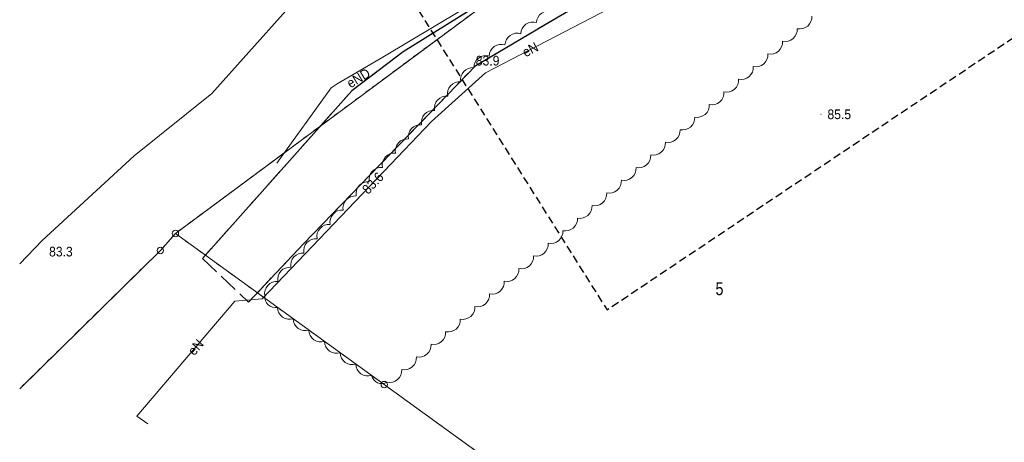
# Model space of a CAD drawing. Header units: metres. Extents: x 6540907 to 6541833, y 5893434 to 5894895.
# Tile 2 of 256: x 6540907 to 6540983, y 5893538 to 5893570. Entities that reach past the tile are written whole.
import ezdxf
from ezdxf.enums import TextEntityAlignment as Align

# ---------------------------------------------------------------- set-up
doc = ezdxf.new("R2010")
doc.units = ezdxf.units.M
doc.header["$MEASUREMENT"] = 0
for name, pattern in [('1.5_0.5', [2, 1.5, -0.5]), ('2', [0.9, 0.6, -0.3]), ('219-500', [0, 0]), ('egug-500', [1, 0.5, -0.5])]:
    doc.linetypes.add(name, pattern=pattern)
doc.layers.get('0').update_dxf_attribs({"color": 2, "linetype": 'CONTINUOUS', "lineweight": 5})
for name, color, linetype, lineweight in [('202-punkt graniczny', 251, 'CONTINUOUS', 9), ('211-numer działki ewidencyjnej', 156, 'CONTINUOUS', 9), ('218-kontur użytku gruntowego', 251, 'CONTINUOUS', 9), ('219-działka ewidencyjna', 152, 'CONTINUOUS', 18), ('jezdnia', 251, 'CONTINUOUS', 9), ('krawężnik', 251, 'CONTINUOUS', 9), ('pikieta naturalna', 251, 'CONTINUOUS', 9), ('pikieta naturalna-Atr2', 251, 'CONTINUOUS', 9), ('przewód elektroenergetyczny podziemny', 251, 'CONTINUOUS', 9), ('przewód elektroenergetyczny podziemny-Atr1', 251, 'CONTINUOUS', 9), ('rzędna', 251, 'CONTINUOUS', 9), ('rzędna-Atr2', 251, 'CONTINUOUS', 9), ('woda stojąca', 251, 'CONTINUOUS', 9), ('Zakres', 252, 'CONTINUOUS', 15)]:
    doc.layers.add(name, color=color, linetype=linetype, lineweight=lineweight)
doc.layers.add('z_i_masywy_grupy', color=7, linetype='CONTINUOUS', lineweight=13, true_color=0x7f926c)
doc.styles.get("Standard").update_dxf_attribs({"font": 'Arial', "width": 0.75})

# ---------------------------------------------------------------- blocks, each defined once
blk = doc.blocks.new('202')
at = {"color": 0, "linetype": 'Continuous', "lineweight": 0}
blk.add_circle((0, 0), 0.25, dxfattribs=at)
blk = doc.blocks.new('PW01')
at = {"linetype": 'Continuous', "lineweight": 13}
h = blk.add_hatch(color=0, dxfattribs=at)
edge = h.paths.add_edge_path()
edge.add_arc((0, 0), 0.045, 0, 360)

msp = doc.modelspace()

# ---------------------------------------------------------------- linework, layer by layer
at = {"layer": '218-kontur użytku gruntowego', "linetype": 'egug-500', "lineweight": 18, "flags": 128}
for points in [[(6540986.55, 5893603.823), (6540919.14, 5893553.873)], [(6540919.14, 5893553.873), (6540986.55, 5893603.823)], [(6540917.97, 5893552.553), (6540919.14, 5893553.873)], [(6540919.14, 5893553.873), (6540935.34, 5893542.153)], [(6540907.06, 5893541.833), (6540917.97, 5893552.553)], [(6540935.34, 5893542.153), (6540968.75, 5893517.973)]]:
    msp.add_lwpolyline(points, dxfattribs=at)
at = {"layer": '219-działka ewidencyjna', "linetype": '219-500', "lineweight": 18, "flags": 128}
for points in [[(6540986.55, 5893603.823), (6540919.14, 5893553.873)], [(6540919.14, 5893553.873), (6540917.97, 5893552.553)], [(6540919.14, 5893553.873), (6540935.34, 5893542.153)], [(6540917.97, 5893552.553), (6540907.06, 5893541.833)], [(6540968.75, 5893517.973), (6540935.34, 5893542.153)]]:
    msp.add_lwpolyline(points, dxfattribs=at)
at = {"layer": 'jezdnia', "linetype": '1.5_0.5', "lineweight": 18, "flags": 128}
msp.add_lwpolyline([(6540921.23, 5893551.933), (6540924.81, 5893548.553), (6540929.08, 5893553.073), (6540942.44, 5893566.903), (6540948.83, 5893570.673), (6540957.35, 5893575.643), (6540959.24, 5893576.693), (6540967.4, 5893581.433), (6540969.59, 5893582.733), (6540972.14, 5893584.133), (6540973.93, 5893585.133), (6540977.19, 5893587.023), (6540983.03, 5893590.913), (6540987.16, 5893594.463), (6540988.5, 5893595.803), (6540993.97, 5893601.253), (6540998.31, 5893606.163), (6541001.31, 5893610.353), (6541002.44, 5893611.973), (6541003.89, 5893613.983), (6541005.24, 5893615.203), (6541007.68, 5893616.123), (6541010.72, 5893616.493), (6541014.25, 5893615.853), (6541018.77, 5893614.053), (6541020.68, 5893616.033), (6541015.79, 5893620.743), (6541014.35, 5893622.973), (6541014.44, 5893625.493), (6541015.79, 5893627.063), (6541031.2, 5893636.723), (6541029.11, 5893639.573), (6541014.27, 5893631.143), (6541013.09, 5893631.253), (6541012.73, 5893632.283), (6541014.9, 5893639.033), (6541015.56, 5893640.763), (6541016.28, 5893642.473), (6541018.17, 5893645.953), (6541014.81, 5893647.663), (6541010.45, 5893637.273), (6541005.96, 5893626.093), (6541002.87, 5893619.843), (6540997.93, 5893612.263), (6540994.91, 5893608.243), (6540988.4, 5893601.173), (6540982.23, 5893595.403), (6540975.63, 5893590.783), (6540966.12, 5893585.263), (6540958.27, 5893580.933), (6540948.75, 5893575.423), (6540936.8, 5893567.973), (6540932.82, 5893564.933)], close=True, dxfattribs=at)
at = {"layer": 'krawężnik', "linetype": 'Continuous', "lineweight": 25, "flags": 128}
for points in [[(6540924.81, 5893548.553), (6540929.08, 5893553.073), (6540942.44, 5893566.903), (6540948.83, 5893570.673), (6540957.35, 5893575.643), (6540959.24, 5893576.693), (6540967.4, 5893581.433), (6540969.59, 5893582.733), (6540972.14, 5893584.133), (6540973.93, 5893585.133), (6540977.19, 5893587.023), (6540983.03, 5893590.913), (6540987.16, 5893594.463), (6540988.5, 5893595.803), (6540993.97, 5893601.253), (6540998.31, 5893606.163), (6541001.31, 5893610.353), (6541002.44, 5893611.973), (6541003.89, 5893613.983), (6541005.24, 5893615.203), (6541007.68, 5893616.123), (6541010.72, 5893616.493), (6541014.25, 5893615.853), (6541018.77, 5893614.053)], [(6540948.75, 5893575.423), (6540936.8, 5893567.973), (6540932.82, 5893564.933), (6540921.23, 5893551.933)]]:
    msp.add_lwpolyline(points, dxfattribs=at)
at = {"layer": 'przewód elektroenergetyczny podziemny', "linetype": 'Continuous', "lineweight": 18, "flags": 128}
for points in [[(6540927.02, 5893559.333), (6540931.21, 5893565.173), (6540931.69, 5893565.473), (6540935.23, 5893567.543), (6540949.3, 5893575.973)], [(6540916.99, 5893539.103), (6540916.14, 5893539.713), (6540923.76, 5893548.613), (6540925.86, 5893548.813), (6540935.31, 5893558.673), (6540939.01, 5893562.573), (6540943.19, 5893566.323), (6540954.1, 5893572.033), (6540953.59, 5893572.953)]]:
    msp.add_lwpolyline(points, dxfattribs=at)
at = {"layer": 'woda stojąca', "linetype": 'Continuous', "lineweight": 18, "flags": 128}
msp.add_lwpolyline([(6540907.06, 5893551.52), (6540908.8, 5893553.343), (6540915.93, 5893559.893), (6540921.96, 5893564.723), (6540933.44, 5893577.593), (6540944.84, 5893585.783), (6540956.32, 5893594.783), (6540968.69, 5893605.193), (6540976.33, 5893611.183), (6540989.91, 5893626.723), (6540994.84, 5893634.553), (6541002.18, 5893649.033), (6541014.56, 5893655.533), (6541020.38, 5893659.203), (6541022.69, 5893664.113), (6541025.77, 5893665.143), (6541033.93, 5893669.823), (6541046.31, 5893678.023), (6541063.19, 5893689.683), (6541068.21, 5893694.263), (6541072.59, 5893699.483), (6541074.57, 5893702.573), (6541086.39, 5893706.053)], dxfattribs=at)
at = {"layer": 'z_i_masywy_grupy', "linetype": 'Continuous'}
msp.add_lwpolyline([(6540948.382, 5893571.097, 0.5), (6540947.157, 5893570.232, 0.5), (6540945.931, 5893569.367, 0.5), (6540944.706, 5893568.502, 0.5), (6540943.48, 5893567.637, 0.5), (6540942.287, 5893566.736, 0.5), (6540941.273, 5893565.63, 0.5), (6540940.26, 5893564.524, 0.5), (6540939.247, 5893563.418, 0.5), (6540938.233, 5893562.312, 0.5), (6540937.22, 5893561.206, 0.5), (6540936.207, 5893560.1, 0.5), (6540935.193, 5893558.994, 0.5), (6540934.18, 5893557.888, 0.5), (6540933.167, 5893556.782, 0.5), (6540932.153, 5893555.676, 0.5), (6540931.14, 5893554.57, 0.5), (6540930.127, 5893553.464, 0.5), (6540929.113, 5893552.358, 0.5), (6540928.1, 5893551.253, 0.5), (6540927.087, 5893550.147, 0.5), (6540926.073, 5893549.041, 0.5), (6540927.066, 5893548.139, 0.5), (6540928.282, 5893547.26, 0.5), (6540929.497, 5893546.38, 0.5), (6540930.712, 5893545.501, 0.5), (6540931.928, 5893544.622, 0.5), (6540933.143, 5893543.743, 0.5), (6540934.358, 5893542.863, 0.5), (6540935.558, 5893542.341, 0.5), (6540936.695, 5893543.321, 0.5), (6540937.831, 5893544.3, 0.5), (6540938.967, 5893545.279, 0.5), (6540940.103, 5893546.258, 0.5), (6540941.24, 5893547.237, 0.5), (6540942.376, 5893548.217, 0.5), (6540943.512, 5893549.196, 0.5), (6540944.648, 5893550.175, 0.5), (6540945.785, 5893551.154, 0.5), (6540946.921, 5893552.134, 0.5), (6540948.057, 5893553.113, 0.5), (6540949.194, 5893554.092, 0.5), (6540950.33, 5893555.071, 0.5), (6540951.466, 5893556.051, 0.5), (6540952.602, 5893557.03, 0.5), (6540953.739, 5893558.009, 0.5), (6540954.875, 5893558.988, 0.5), (6540956.011, 5893559.968, 0.5), (6540957.147, 5893560.947, 0.5), (6540958.284, 5893561.926, 0.5), (6540959.42, 5893562.905, 0.5), (6540960.556, 5893563.884, 0.5), (6540961.692, 5893564.864, 0.5), (6540962.829, 5893565.843, 0.5), (6540963.965, 5893566.822, 0.5), (6540965.101, 5893567.801, 0.5), (6540966.238, 5893568.781, 0.5), (6540967.374, 5893569.76, 0.5), (6540968.51, 5893570.739, 0.5)], format="xyb", dxfattribs=at)
at = {"layer": 'Zakres', "linetype": '2', "lineweight": 25, "flags": 128}
msp.add_lwpolyline([(6540930.81, 5893582.593), (6540952.62, 5893547.953), (6541020.61, 5893593.493), (6541060.25, 5893600.483), (6541133.37, 5893522.233), (6541132.66, 5893437.243), (6541235.67, 5893475.793), (6541230.54, 5893517.483), (6541183.33, 5893542.453), (6541196.93, 5893611.193), (6541212.33, 5893616.963), (6541232.27, 5893624.283), (6541273.87, 5893613.183), (6541300.52, 5893614.983), (6541358.25, 5893602.793), (6541525.85, 5893511.003), (6541649.47, 5893497.043), (6541682.61, 5893534.081)], dxfattribs=at)

# ---------------------------------------------------------------- block references
at = {"layer": '202-punkt graniczny', "linetype": 'Continuous', "lineweight": 18}
for p in [(6540919.14, 5893553.873), (6540917.97, 5893552.553), (6540935.34, 5893542.153)]:
    msp.add_blockref('202', p, dxfattribs=at)
at = {"layer": 'pikieta naturalna', "linetype": 'Continuous', "lineweight": 13}
for p in [(6540942.44, 5893566.903), (6540969.22, 5893563.123), (6540908.8, 5893553.343)]:
    msp.add_blockref('PW01', p, dxfattribs=at)
at = {"layer": 'rzędna', "linetype": 'Continuous', "lineweight": 18}
msp.add_blockref('PW01', (6540935.31, 5893558.673), dxfattribs=at)

# ---------------------------------------------------------------- texts
at = {"layer": '211-numer działki ewidencyjnej', "linetype": 'Continuous', "lineweight": 18, "width": 0.79}
msp.add_text('5', height=1, dxfattribs=at).set_placement((6540961.04, 5893550.093), align=Align.TOP_LEFT)
at = {"layer": 'pikieta naturalna-Atr2', "width": 0.9}
for s, p in [('83.9', (6540942.44, 5893566.903)), ('85.5', (6540969.72, 5893562.743)), ('83.3', (6540909.34, 5893552.093))]:
    msp.add_text(s, height=0.75, dxfattribs=at).set_placement(p)
at = {"layer": 'przewód elektroenergetyczny podziemny-Atr1', "width": 0.9}
for s, rotation, p in [('eN', 27.626, (6540946.13, 5893567.863)), ('eND', 31.203, (6540932.53, 5893565.443)), ('eN', 49.43, (6540920.32, 5893544.593))]:
    msp.add_text(s, height=0.75, rotation=rotation, dxfattribs=at).set_placement(p, align=Align.MIDDLE_LEFT)
at = {"layer": 'rzędna-Atr2', "width": 0.9}
msp.add_text('83.6', height=0.75, rotation=46.216, dxfattribs=at).set_placement((6540933.82, 5893557.123), align=Align.MIDDLE_LEFT)

doc.saveas('drawing.dxf')
